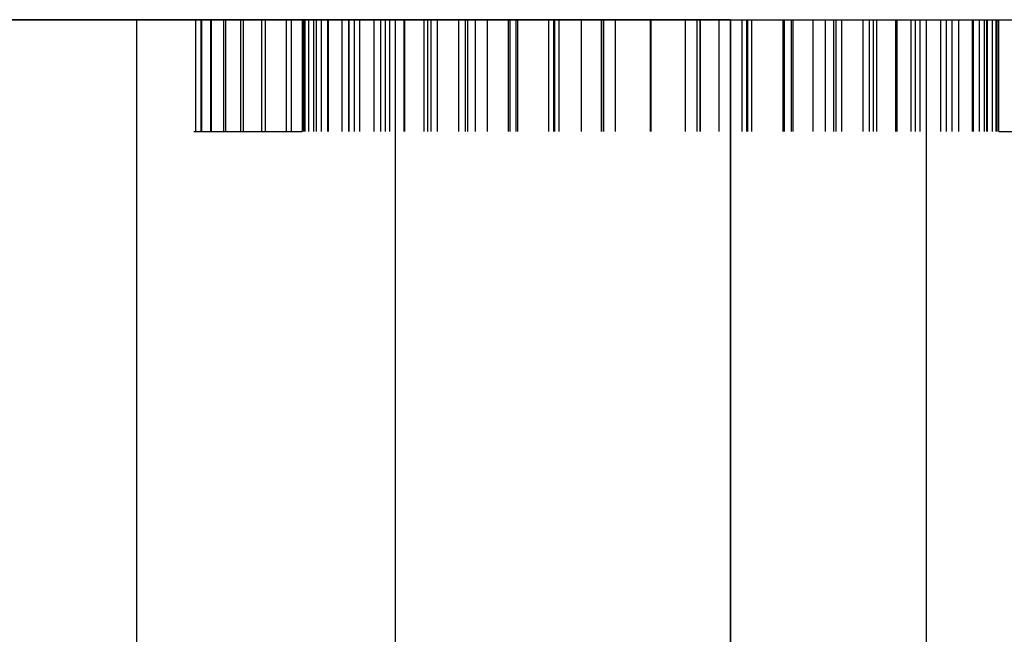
# Model space of a CAD drawing. Header units: millimetres. Extents: x -88 to 88, y -12 to 103.
# Tile 56 of 256: x -58.281 to -57.386, y 11.881 to 12.44. Entities that reach past the tile are written whole.
import ezdxf

# ---------------------------------------------------------------- set-up
doc = ezdxf.new("R2010")
doc.units = ezdxf.units.MM
doc.layers.add('Default', color=7, linetype='Continuous', true_color=0x000000)

msp = doc.modelspace()

# ---------------------------------------------------------------- linework, layer by layer
at = {"layer": 'Default', "color": 254, "true_color": 0xcad1ee}
for points in [[(-57.63468, 12.43979), (-58.71418, 12.43979)], [(-58.51785, 12.43979), (-57.89443, 12.43979)], [(-58.17443, 6.31839), (-58.17443, 12.43979)], [(-58.12087, 12.33819), (-58.12087, 12.43979)], [(-58.12087, 12.33819), (-58.12087, 12.43979)], [(-58.11581, 12.33819), (-58.11581, 12.43979)], [(-58.11537, 12.33819), (-58.11537, 12.43979)], [(-58.10723, 12.33819), (-58.10723, 12.43979)], [(-58.10635, 12.33819), (-58.10635, 12.43979)], [(-58.09514, 12.33819), (-58.09514, 12.43979)], [(-58.0936, 12.33819), (-58.0936, 12.43979)], [(-58.07974, 12.33819), (-58.07974, 12.43979)], [(-58.07733, 12.33819), (-58.07733, 12.43979)], [(-58.06083, 12.33819), (-58.06083, 12.43979)], [(-58.05731, 12.33819), (-58.05731, 12.43979)], [(-58.0384, 12.33819), (-58.0384, 12.43979)], [(-58.03378, 12.33819), (-58.03378, 12.43979)], [(-58.02411, 12.43979), (-58.02411, 12.33819)], [(-58.02403, 12.43979), (-57.39084, 12.43979)], [(-58.02257, 12.33819), (-58.02257, 12.43979)], [(-58.02147, 12.33819), (-58.02147, 12.43979)], [(-58.01817, 12.33819), (-58.01817, 12.43979)], [(-58.01355, 12.33819), (-58.01355, 12.43979)], [(-58.01091, 12.33819), (-58.01091, 12.43979)], [(-58.00651, 12.33819), (-58.00651, 12.43979)], [(-58.0008, 12.33819), (-58.0008, 12.43979)], [(-58.00014, 12.33819), (-58.00014, 12.43979)], [(-57.9876, 12.33819), (-57.9876, 12.43979)], [(-57.98166, 12.33819), (-57.98166, 12.43979)], [(-57.98144, 12.33819), (-57.98144, 12.43979)], [(-57.97639, 12.33819), (-57.97639, 12.43979)], [(-57.97155, 12.33819), (-57.97155, 12.43979)], [(-57.95857, 12.33819), (-57.95857, 12.43979)], [(-57.95264, 12.33819), (-57.95264, 12.43979)], [(-57.94824, 12.33819), (-57.94824, 12.43979)], [(-57.94428, 12.33819), (-57.94428, 12.43979)], [(-57.93948, 12.43979), (-57.93948, 11.30949)], [(-57.93152, 12.33819), (-57.93152, 12.43979)], [(-57.93086, 12.33819), (-57.93086, 12.43979)], [(-57.91305, 12.33819), (-57.91305, 12.43979)], [(-57.90997, 12.33819), (-57.90997, 12.43979)], [(-57.90689, 12.33819), (-57.90689, 12.43979)], [(-57.90096, 12.33819), (-57.90096, 12.43979)], [(-57.88182, 12.33819), (-57.88182, 12.43979)], [(-57.87567, 12.33819), (-57.87567, 12.43979)], [(-57.87347, 12.33819), (-57.87347, 12.43979)], [(-57.86665, 12.33819), (-57.86665, 12.43979)], [(-57.85565, 12.33819), (-57.85565, 12.43979)], [(-57.83652, 12.33819), (-57.83652, 12.43979)], [(-57.83498, 12.33819), (-57.83498, 12.43979)], [(-57.82949, 12.33819), (-57.82949, 12.43979)], [(-57.82817, 12.33819), (-57.82817, 12.43979)], [(-57.7998, 12.33819), (-57.7998, 12.43979)], [(-57.7954, 12.33819), (-57.7954, 12.43979)], [(-57.79452, 12.33819), (-57.79452, 12.43979)], [(-57.79056, 12.33819), (-57.79056, 12.43979)], [(-57.77011, 12.33819), (-57.77011, 12.43979)], [(-57.75208, 12.33819), (-57.75208, 12.43979)], [(-57.75186, 12.33819), (-57.75186, 12.43979)], [(-57.74988, 12.33819), (-57.74988, 12.43979)], [(-57.73932, 12.33819), (-57.73932, 12.43979)], [(-57.70743, 12.33819), (-57.70743, 12.43979)], [(-57.70743, 12.33819), (-57.70743, 12.43979)], [(-57.70699, 12.33819), (-57.70699, 12.43979)], [(-57.67577, 12.33819), (-57.67577, 12.43979)], [(-57.66499, 12.33819), (-57.66499, 12.43979)], [(-57.66235, 12.33819), (-57.66235, 12.43979)], [(-57.66191, 12.33819), (-57.66191, 12.43979)], [(-57.64498, 12.33819), (-57.64498, 12.43979)], [(-57.63468, 1.39079), (-57.63468, 12.43979)], [(-57.63468, 12.43979), (-57.63468, 6.31839)], [(-57.62431, 12.33819), (-57.62431, 12.43979)], [(-57.61991, 12.33819), (-57.61991, 12.43979)], [(-57.61903, 12.33819), (-57.61903, 12.43979)], [(-57.61551, 12.33819), (-57.61551, 12.43979)], [(-57.58692, 12.33819), (-57.58692, 12.43979)], [(-57.5856, 12.33819), (-57.5856, 12.43979)], [(-57.57945, 12.33819), (-57.57945, 12.43979)], [(-57.57791, 12.33819), (-57.57791, 12.43979)], [(-57.55965, 12.33819), (-57.55965, 12.43979)], [(-57.54844, 12.33819), (-57.54844, 12.43979)], [(-57.54096, 12.33819), (-57.54096, 12.43979)], [(-57.53876, 12.33819), (-57.53876, 12.43979)], [(-57.53348, 12.33819), (-57.53348, 12.43979)], [(-57.51413, 12.33819), (-57.51413, 12.43979)], [(-57.50841, 12.33819), (-57.50841, 12.43979)], [(-57.50468, 12.33819), (-57.50468, 12.43979)], [(-57.50185, 12.43979), (-56.87843, 12.43979)], [(-57.50182, 12.33819), (-57.50182, 12.43979)], [(-57.48444, 12.33819), (-57.48444, 12.43979)], [(-57.48334, 12.33819), (-57.48334, 12.43979)], [(-57.47059, 12.33819), (-57.47059, 12.43979)], [(-57.46663, 12.33819), (-57.46663, 12.43979)], [(-57.46245, 12.33819), (-57.46245, 12.43979)], [(-57.45688, 12.43979), (-57.45688, 11.30949)], [(-57.45651, 12.33819), (-57.45651, 12.43979)], [(-57.44354, 12.33819), (-57.44354, 12.43979)], [(-57.43848, 12.33819), (-57.43848, 12.43979)], [(-57.43342, 12.33819), (-57.43342, 12.43979)], [(-57.43342, 12.33819), (-57.43342, 12.43979)], [(-57.42727, 12.33819), (-57.42727, 12.43979)], [(-57.41473, 12.33819), (-57.41473, 12.43979)], [(-57.41407, 12.33819), (-57.41407, 12.43979)], [(-57.40835, 12.33819), (-57.40835, 12.43979)], [(-57.40396, 12.33819), (-57.40396, 12.43979)], [(-57.4022, 12.43979), (-57.4022, 12.33819)], [(-57.40132, 12.33819), (-57.40132, 12.43979)], [(-57.3967, 12.33819), (-57.3967, 12.43979)], [(-57.3934, 12.33819), (-57.3934, 12.43979)], [(-57.3923, 12.33819), (-57.3923, 12.43979)], [(-57.39076, 12.33819), (-57.39076, 12.43979)], [(-58.12257, 12.33819), (-58.02402, 12.33819)], [(-57.39085, 12.33819), (-57.2923, 12.33819)]]:
    msp.add_lwpolyline(points, dxfattribs=at)
at = {"layer": 'Default', "color": 254, "true_color": 0xcad1ee, "extrusion": (0, 1, 0)}
for points in [[(58.47288, -2.45031), (57.93948, -2.45031)], [(58.12263, 2.47224), (58.12176, 2.4946), (58.12038, 2.51501), (58.11955, 2.52421), (58.11862, 2.53272), (58.1175, 2.54114), (58.1161, 2.55002), (58.11435, 2.55942), (58.11231, 2.56896), (58.10999, 2.57857), (58.10743, 2.58817), (58.10465, 2.59771), (58.10168, 2.60711), (58.09854, 2.6163), (58.09526, 2.6252), (58.09179, 2.63394), (58.08807, 2.64267), (58.08408, 2.6514), (58.07983, 2.66011), (58.07531, 2.66882), (58.07054, 2.67752), (58.06513, 2.68682), (58.06021, 2.69491), (58.05602, 2.70139), (58.05133, 2.70823), (58.04614, 2.71542), (58.04045, 2.72298), (58.02756, 2.73918), (58.01267, 2.75681)], [(57.29224, 2.47224), (57.29312, 2.44956), (57.2938, 2.43882), (57.29465, 2.42849), (57.29562, 2.41876), (57.29674, 2.40959), (57.29807, 2.40052), (57.2997, 2.39113), (57.30165, 2.38142), (57.30387, 2.3717), (57.30636, 2.36197), (57.30913, 2.35222), (57.31224, 2.34229), (57.31567, 2.33224), (57.31929, 2.32239), (57.32295, 2.31308), (57.32672, 2.30418), (57.33074, 2.29534), (57.33501, 2.28656), (57.33952, 2.27784), (57.34428, 2.26919), (57.34929, 2.2606), (57.35455, 2.25208), (57.36005, 2.24361), (57.36586, 2.23516), (57.37198, 2.2267), (57.37838, 2.21826), (57.38502, 2.20991), (57.39184, 2.20168), (57.39881, 2.19361), (57.40589, 2.18577), (57.41302, 2.17818), (57.42024, 2.17085), (57.42762, 2.16374), (57.43516, 2.15686), (57.44285, 2.1502), (57.4507, 2.14376), (57.4587, 2.13755), (57.46686, 2.13156), (57.47518, 2.12579), (57.48365, 2.12025), (57.49227, 2.11493), (57.50106, 2.10983), (57.50999, 2.10496), (57.51926, 2.10024), (57.52878, 2.0957), (57.53825, 2.09147), (57.54731, 2.08769), (57.55619, 2.08428), (57.56533, 2.08106), (57.57474, 2.07804), (57.58442, 2.07522), (57.59436, 2.07259), (57.60457, 2.07016), (57.61504, 2.06793), (57.62578, 2.06589), (57.63355, 2.06463), (57.64201, 2.06349), (57.65114, 2.06247), (57.66095, 2.06158), (57.68262, 2.06017), (57.70699, 2.05925)], [(56.85998, 4.8028), (57.63468, 4.8028)], [(57.45688, -2.45031), (56.92348, -2.45031)], [(57.39076, 2.47158), (57.39115, 2.46316), (57.39169, 2.45484), (57.3924, 2.4466), (57.39327, 2.43845), (57.39429, 2.4304), (57.39548, 2.42244), (57.39683, 2.41456), (57.39833, 2.40678), (57.4, 2.39909), (57.40183, 2.3915), (57.40381, 2.38399), (57.40596, 2.37657), (57.40827, 2.36925), (57.41074, 2.36202), (57.41336, 2.35487), (57.41615, 2.34782), (57.41911, 2.34085), (57.42225, 2.33395), (57.42556, 2.32713), (57.42905, 2.32039), (57.4327, 2.31373), (57.43651, 2.30716), (57.44048, 2.30069), (57.4446, 2.29431), (57.44887, 2.28804), (57.45329, 2.28188), (57.45784, 2.27583), (57.46252, 2.26989), (57.46734, 2.26408), (57.47228, 2.2584), (57.47734, 2.25285), (57.48252, 2.24743), (57.48781, 2.24217), (57.49321, 2.23706), (57.49873, 2.23211), (57.50435, 2.22733), (57.51009, 2.2227), (57.51594, 2.21822), (57.52191, 2.21391), (57.52798, 2.20976), (57.53417, 2.20577), (57.54047, 2.20193), (57.54688, 2.19825), (57.5534, 2.19474), (57.56004, 2.19138), (57.56679, 2.18818), (57.57365, 2.18514), (57.58062, 2.18226), (57.58771, 2.17953), (57.5949, 2.17697), (57.60221, 2.17457), (57.60963, 2.17232), (57.61717, 2.17023), (57.62481, 2.16831), (57.63257, 2.16654), (57.64044, 2.16493), (57.64842, 2.16348), (57.65651, 2.16218), (57.66472, 2.16105), (57.67304, 2.16008), (57.68147, 2.15926), (57.69001, 2.15861), (57.69867, 2.15811), (57.70743, 2.15777)], [(57.29224, 2.47224), (57.29329, 2.44171), (57.294, 2.43156), (57.29498, 2.42167), (57.29624, 2.41181), (57.29775, 2.40199), (57.2995, 2.3922), (57.30142, 2.38261), (57.30356, 2.37306), (57.30592, 2.36358), (57.30851, 2.35415), (57.31135, 2.3448), (57.31443, 2.33552), (57.31773, 2.32632), (57.32127, 2.31721), (57.32501, 2.30821), (57.32898, 2.2993), (57.33315, 2.2905), (57.33754, 2.2818), (57.34223, 2.27304), (57.34713, 2.2644), (57.35224, 2.25589), (57.35755, 2.24749), (57.36315, 2.2391), (57.36895, 2.23084), (57.37493, 2.22272), (57.38109, 2.21473), (57.38764, 2.20659), (57.39437, 2.19859), (57.40127, 2.19075), (57.40835, 2.18306), (57.41562, 2.17553), (57.42306, 2.16817), (57.43068, 2.161), (57.43848, 2.15403), (57.44626, 2.14745), (57.45421, 2.14108), (57.46232, 2.13492), (57.47059, 2.12896), (57.4789, 2.12329), (57.48734, 2.11783), (57.49594, 2.11261), (57.50468, 2.10763), (57.51356, 2.10291), (57.52258, 2.09844), (57.53171, 2.09423), (57.54096, 2.09026), (57.55045, 2.08647), (57.56003, 2.08293), (57.56969, 2.07965), (57.57945, 2.07662), (57.58946, 2.07381), (57.59955, 2.07126), (57.6097, 2.06898), (57.61991, 2.06695), (57.63046, 2.06511), (57.64106, 2.06354), (57.65169, 2.06224), (57.66235, 2.06123), (57.67349, 2.06046), (57.70699, 2.05925)], [(57.69818, 1.8818), (57.68994, 1.88166), (57.68171, 1.88124), (57.6735, 1.88053), (57.66532, 1.87955), (57.65718, 1.87829), (57.64908, 1.87675), (57.64105, 1.87494), (57.63308, 1.87285), (57.62518, 1.87049), (57.61737, 1.86787), (57.60966, 1.86498), (57.60204, 1.86182), (57.59454, 1.85841), (57.58716, 1.85475), (57.57991, 1.85083), (57.5728, 1.84667), (57.56584, 1.84227), (57.55902, 1.83763), (57.55238, 1.83277), (57.5459, 1.82768), (57.53959, 1.82237), (57.53348, 1.81685), (57.52755, 1.81112), (57.52183, 1.8052), (57.51631, 1.79908), (57.511, 1.79278), (57.50591, 1.7863), (57.50104, 1.77965), (57.49641, 1.77284), (57.49201, 1.76588), (57.48785, 1.75876), (57.48393, 1.75151), (57.48027, 1.74413), (57.47685, 1.73663), (57.4737, 1.72902), (57.47081, 1.72131), (57.46818, 1.7135), (57.46583, 1.7056), (57.46374, 1.69763), (57.46192, 1.68959), (57.46039, 1.6815), (57.45912, 1.67336), (57.45814, 1.66518), (57.45744, 1.65697), (57.45702, 1.64874), (57.45688, 1.6405)]]:
    msp.add_lwpolyline(points, dxfattribs=at)
at = {"layer": 'Default', "color": 254, "true_color": 0xcad1ee, "extrusion": (2.33039e-14, 1, 5.78621e-14)}
msp.add_lwpolyline([(57.70699, 2.05925), (57.73027, 2.06013), (57.75159, 2.06153), (57.77033, 2.06333), (57.7792, 2.06446), (57.78832, 2.06584), (57.79777, 2.06751), (57.80734, 2.06949), (57.817, 2.07176), (57.82677, 2.07434), (57.83686, 2.07729), (57.84719, 2.08059), (57.85735, 2.08409), (57.8669, 2.08761), (57.87597, 2.09123), (57.88496, 2.09512), (57.89385, 2.09928), (57.90266, 2.10371), (57.91138, 2.1084), (57.92002, 2.11337), (57.92856, 2.11861), (57.93702, 2.12412), (57.94545, 2.12995), (57.95388, 2.13614), (57.96226, 2.14264), (57.97053, 2.14938), (57.97864, 2.15633), (57.98655, 2.16343), (57.99421, 2.17064), (58.00156, 2.17789), (58.00865, 2.18522), (58.01554, 2.1927), (58.02224, 2.20033), (58.02875, 2.2081), (58.03507, 2.21602), (58.04119, 2.22409), (58.04712, 2.23231), (58.05286, 2.24067), (58.05841, 2.24918), (58.06376, 2.25784), (58.06892, 2.26665), (58.07389, 2.2756), (58.07877, 2.28494), (58.08352, 2.29458), (58.08794, 2.30405), (58.09183, 2.31289), (58.09536, 2.32157), (58.09876, 2.33077), (58.10201, 2.34036), (58.10508, 2.35018), (58.10791, 2.36008), (58.11047, 2.36991), (58.11272, 2.37952), (58.11463, 2.38875), (58.11627, 2.39793), (58.11772, 2.40747), (58.11899, 2.41737), (58.12008, 2.42763), (58.12099, 2.43824), (58.12172, 2.44922), (58.12263, 2.47224)], dxfattribs=at)
at = {"layer": 'Default', "color": 254, "true_color": 0xcad1ee, "extrusion": (1, 0, 0)}
for points in [[(12.43979, 2.47224), (12.33819, 2.47224)], [(12.43979, 1.6405), (11.32219, 1.6405)], [(12.43979, -2.45031), (12.43979, 1.6405)], [(12.43979, -2.45031), (11.30949, -2.48978)], [(12.43979, 2.15777), (12.43979, 2.79112)], [(11.32219, 1.8818), (12.43979, 1.8818)], [(12.43979, 4.8028), (12.43979, 5.9458)], [(11.32219, 1.6405), (12.43979, 1.6405)], [(12.33819, 2.05926), (12.33819, 2.15777)], [(12.33819, 2.79112), (12.33819, 2.88963)]]:
    msp.add_lwpolyline(points, dxfattribs=at)
at = {"layer": 'Default', "color": 254, "true_color": 0xcad1ee, "extrusion": (1.21633e-13, 1, -1.31115e-14)}
msp.add_lwpolyline([(57.70743, 2.15777), (57.7287, 2.15853), (57.7393, 2.15919), (57.7446, 2.15964), (57.74988, 2.16019), (57.75501, 2.16083), (57.76013, 2.16156), (57.76524, 2.1624), (57.77034, 2.16333), (57.78048, 2.16545), (57.79056, 2.16789), (57.80044, 2.17058), (57.81022, 2.17355), (57.81991, 2.17683), (57.82949, 2.18042), (57.83899, 2.18435), (57.84836, 2.1886), (57.85758, 2.19316), (57.86665, 2.19801), (57.8755, 2.20313), (57.88418, 2.20854), (57.89267, 2.21424), (57.90096, 2.22022), (57.90894, 2.22642), (57.9167, 2.23289), (57.92423, 2.23962), (57.93152, 2.24661), (57.93868, 2.25396), (57.94557, 2.26155), (57.95221, 2.26936), (57.95857, 2.2774), (57.96478, 2.2858), (57.97069, 2.29439), (57.97633, 2.30318), (57.98166, 2.31215), (57.98673, 2.32132), (57.9915, 2.33066), (57.99597, 2.34014), (58.00014, 2.34975), (58.00396, 2.35937), (58.00748, 2.36911), (58.01068, 2.37895), (58.01355, 2.3889), (58.01486, 2.39392), (58.01609, 2.39896), (58.01722, 2.40402), (58.01826, 2.4091), (58.01921, 2.4142), (58.02006, 2.41931), (58.02082, 2.42444), (58.02147, 2.42958), (58.02203, 2.43481), (58.0225, 2.44005), (58.02321, 2.45054), (58.02411, 2.47158)], dxfattribs=at)
at = {"layer": 'Default', "color": 254, "true_color": 0xcad1ee, "extrusion": (7.22475e-14, 1, 1.73469e-14)}
msp.add_lwpolyline([(58.02411, 2.47158), (58.02316, 2.49601), (58.02257, 2.50413), (58.02178, 2.51197), (58.02077, 2.5198), (58.01957, 2.52759), (58.01817, 2.53536), (58.01662, 2.54295), (58.01489, 2.55051), (58.01299, 2.55802), (58.01091, 2.56549), (58.00867, 2.57284), (58.00625, 2.58014), (58.00362, 2.58737), (58.0008, 2.59451), (57.99778, 2.60152), (57.99457, 2.60843), (57.99117, 2.61526), (57.9876, 2.622), (57.98382, 2.62874), (57.97989, 2.63539), (57.9758, 2.64194), (57.97155, 2.64839), (57.96705, 2.65488), (57.9624, 2.66127), (57.95759, 2.66753), (57.95264, 2.67368), (57.94741, 2.67986), (57.94203, 2.68592), (57.93651, 2.69185), (57.93086, 2.69765), (57.92506, 2.70336), (57.91914, 2.70893), (57.91308, 2.71436), (57.90689, 2.71964), (57.9008, 2.7246), (57.89459, 2.7294), (57.88826, 2.73405), (57.88182, 2.73856), (57.87543, 2.74281), (57.86894, 2.74691), (57.86234, 2.75084), (57.85565, 2.75461), (57.84892, 2.75818), (57.84208, 2.76157), (57.83517, 2.76478), (57.82817, 2.7678), (57.82117, 2.77061), (57.81411, 2.77323), (57.80699, 2.77567), (57.7998, 2.77792), (57.79245, 2.78001), (57.78504, 2.78191), (57.7776, 2.78363), (57.77011, 2.78518), (57.76245, 2.78657), (57.75477, 2.78778), (57.74706, 2.78878), (57.73932, 2.78958), (57.73137, 2.79017), (57.70743, 2.79112)], dxfattribs=at)
at = {"layer": 'Default', "color": 254, "true_color": 0xcad1ee, "extrusion": (-3.90771e-14, 1, -1.70589e-14)}
msp.add_lwpolyline([(58.01267, 2.75681), (57.99612, 2.77386), (57.98909, 2.78081), (57.98233, 2.78723), (57.97885, 2.79039), (57.97518, 2.79362), (57.96724, 2.80027), (57.95816, 2.80742), (57.94899, 2.81432), (57.94038, 2.82045), (57.93157, 2.82635), (57.92256, 2.83202), (57.91335, 2.83746), (57.90377, 2.84275), (57.89386, 2.84786), (57.88399, 2.85264), (57.87454, 2.85691), (57.86527, 2.86078), (57.85572, 2.86444), (57.84589, 2.86788), (57.83577, 2.8711), (57.82537, 2.87411), (57.81468, 2.87691), (57.80296, 2.87964), (57.79246, 2.88186), (57.7838, 2.88343), (57.77456, 2.88483), (57.76475, 2.88606), (57.75435, 2.88712), (57.74338, 2.88801), (57.73183, 2.88872), (57.70699, 2.88964)], dxfattribs=at)
at = {"layer": 'Default', "color": 254, "true_color": 0xcad1ee, "extrusion": (1, -7.67386e-09, -6.15805e-17)}
msp.add_lwpolyline([(12.43979, 2.75681), (12.33819, 2.75681)], dxfattribs=at)
at = {"layer": 'Default', "color": 254, "true_color": 0xcad1ee, "extrusion": (-2.9425e-10, 1, -3.88411e-11)}
msp.add_lwpolyline([(57.69818, 1.8818), (57.70642, 1.88166), (57.71464, 1.88124), (57.72285, 1.88053), (57.73103, 1.87955), (57.73918, 1.87829), (57.74727, 1.87675), (57.75531, 1.87494), (57.76328, 1.87285), (57.77117, 1.87049), (57.77898, 1.86787), (57.7867, 1.86498), (57.79431, 1.86182), (57.80181, 1.85841), (57.80919, 1.85475), (57.81644, 1.85083), (57.82355, 1.84667), (57.83052, 1.84227), (57.83733, 1.83763), (57.84398, 1.83277), (57.85046, 1.82768), (57.85676, 1.82237), (57.86288, 1.81685), (57.8688, 1.81112), (57.87453, 1.8052), (57.88005, 1.79908), (57.88536, 1.79278), (57.89045, 1.7863), (57.89531, 1.77965), (57.89995, 1.77284), (57.90435, 1.76588), (57.90851, 1.75876), (57.91242, 1.75151), (57.91609, 1.74413), (57.9195, 1.73663), (57.92265, 1.72902), (57.92554, 1.72131), (57.92817, 1.7135), (57.93053, 1.7056), (57.93262, 1.69763), (57.93443, 1.68959), (57.93597, 1.6815), (57.93723, 1.67336), (57.93821, 1.66518), (57.93891, 1.65697), (57.93934, 1.64874), (57.93948, 1.6405)], dxfattribs=at)
at = {"layer": 'Default', "color": 254, "true_color": 0xcad1ee, "extrusion": (-7.228e-14, 1, -1.76302e-14)}
msp.add_lwpolyline([(57.39076, 2.47158), (57.39166, 2.45054), (57.39237, 2.44005), (57.39284, 2.43481), (57.3934, 2.42958), (57.39405, 2.42444), (57.39481, 2.41932), (57.39566, 2.4142), (57.39661, 2.4091), (57.39765, 2.40402), (57.39879, 2.39896), (57.40132, 2.3889), (57.40418, 2.37895), (57.40738, 2.3691), (57.41089, 2.35936), (57.41473, 2.34975), (57.41895, 2.34013), (57.42347, 2.33065), (57.4283, 2.32132), (57.43342, 2.31215), (57.43879, 2.3032), (57.44443, 2.29441), (57.45034, 2.28581), (57.45651, 2.2774), (57.46282, 2.26936), (57.46939, 2.26154), (57.47278, 2.25771), (57.47623, 2.25395), (57.47975, 2.25025), (57.48334, 2.24661), (57.48698, 2.24308), (57.49068, 2.23961), (57.49444, 2.23621), (57.49827, 2.23288), (57.50609, 2.22642), (57.51413, 2.22022), (57.52243, 2.21425), (57.53092, 2.20855), (57.53959, 2.20314), (57.54844, 2.19801), (57.55751, 2.19315), (57.56673, 2.1886), (57.5761, 2.18435), (57.5856, 2.18042), (57.59513, 2.17684), (57.60476, 2.17356), (57.61449, 2.17058), (57.62431, 2.16789), (57.63438, 2.16544), (57.64453, 2.16332), (57.64962, 2.16239), (57.65473, 2.16156), (57.65986, 2.16082), (57.66499, 2.16019), (57.67027, 2.15964), (57.67556, 2.15919), (57.68617, 2.15853), (57.70743, 2.15777)], dxfattribs=at)
at = {"layer": 'Default', "color": 254, "true_color": 0xcad1ee, "extrusion": (4.5511e-14, 1, 8.95778e-14)}
msp.add_lwpolyline([(57.70743, 2.79112), (57.68367, 2.79016), (57.67577, 2.78958), (57.66803, 2.78879), (57.66032, 2.78779), (57.65263, 2.78658), (57.64498, 2.78518), (57.63755, 2.78363), (57.63016, 2.7819), (57.62281, 2.78), (57.61551, 2.77792), (57.60827, 2.77567), (57.60108, 2.77324), (57.59396, 2.77062), (57.58692, 2.7678), (57.57997, 2.76479), (57.57311, 2.76157), (57.56634, 2.75818), (57.55965, 2.75461), (57.55297, 2.75083), (57.54638, 2.7469), (57.53988, 2.7428), (57.53348, 2.73856), (57.52705, 2.73406), (57.52072, 2.72941), (57.51451, 2.7246), (57.50841, 2.71964), (57.50224, 2.71435), (57.49619, 2.70892), (57.49026, 2.70335), (57.48444, 2.69765), (57.47874, 2.69185), (57.47316, 2.68592), (57.46773, 2.67987), (57.46245, 2.67368), (57.4575, 2.66754), (57.4527, 2.66126), (57.44805, 2.65488), (57.44354, 2.64839), (57.43925, 2.64194), (57.43509, 2.63539), (57.43109, 2.62875), (57.42727, 2.622), (57.42368, 2.61527), (57.42028, 2.60844), (57.41708, 2.60152), (57.41407, 2.59451), (57.41125, 2.58736), (57.40863, 2.58014), (57.4062, 2.57284), (57.40396, 2.56549), (57.40188, 2.55802), (57.39997, 2.55051), (57.39825, 2.54295), (57.3967, 2.53536), (57.3953, 2.52759), (57.3941, 2.5198), (57.39309, 2.51197), (57.3923, 2.50413), (57.39171, 2.49601), (57.39076, 2.47158)], dxfattribs=at)
at = {"layer": 'Default', "color": 254, "true_color": 0xcad1ee, "extrusion": (1.54206e-13, 1, 3.55623e-13)}
msp.add_lwpolyline([(57.70699, 2.88964), (57.68291, 2.88875), (57.67157, 2.88804), (57.66069, 2.88715), (57.65028, 2.88609), (57.64033, 2.88485), (57.63134, 2.88352), (57.62183, 2.88184), (57.61107, 2.87962), (57.60034, 2.8771), (57.5897, 2.87431), (57.5792, 2.87127), (57.56892, 2.86801), (57.55891, 2.86456), (57.54924, 2.86093), (57.53996, 2.85717), (57.53087, 2.85315), (57.52173, 2.84876), (57.51254, 2.84401), (57.50329, 2.83888), (57.49399, 2.83339), (57.48463, 2.82752), (57.47454, 2.82079), (57.46576, 2.81468), (57.45886, 2.80956), (57.45167, 2.80386), (57.44417, 2.79758), (57.43637, 2.79072), (57.42828, 2.78328), (57.41988, 2.77525), (57.4022, 2.75747)], dxfattribs=at)
at = {"layer": 'Default', "color": 254, "true_color": 0xcad1ee, "extrusion": (1, 4.26521e-09, -2.194e-17)}
msp.add_lwpolyline([(12.43979, 2.88964), (12.33819, 2.88964)], dxfattribs=at)
at = {"layer": 'Default', "color": 254, "true_color": 0xcad1ee, "extrusion": (-5.34535e-10, 1, 9.92333e-11)}
msp.add_lwpolyline([(57.45688, 1.6405), (57.45702, 1.64874), (57.45744, 1.65697), (57.45814, 1.66518), (57.45912, 1.67336), (57.46039, 1.6815), (57.46192, 1.68959), (57.46374, 1.69763), (57.46583, 1.7056), (57.46818, 1.7135), (57.47081, 1.72131), (57.4737, 1.72902), (57.47685, 1.73663), (57.48027, 1.74413), (57.48393, 1.75151), (57.48785, 1.75876), (57.49201, 1.76588), (57.49641, 1.77284), (57.50104, 1.77965), (57.50591, 1.7863), (57.511, 1.79278), (57.51631, 1.79908), (57.52183, 1.8052), (57.52755, 1.81112), (57.53348, 1.81685), (57.53959, 1.82237), (57.5459, 1.82768), (57.55238, 1.83277), (57.55902, 1.83763), (57.56584, 1.84227), (57.5728, 1.84667), (57.57991, 1.85083), (57.58716, 1.85475), (57.59454, 1.85841), (57.60204, 1.86182), (57.60966, 1.86498), (57.61737, 1.86787), (57.62518, 1.87049), (57.63308, 1.87285), (57.64105, 1.87494), (57.64908, 1.87675), (57.65718, 1.87829), (57.66532, 1.87955), (57.6735, 1.88053), (57.68171, 1.88124), (57.68994, 1.88166), (57.69818, 1.8818)], dxfattribs=at)
at = {"layer": 'Default', "color": 254, "true_color": 0xcad1ee, "extrusion": (1.20255e-20, 1, -9.6837e-11)}
msp.add_lwpolyline([(57.45688, 1.6405), (57.45688, -2.45031)], dxfattribs=at)
at = {"layer": 'Default', "color": 254, "true_color": 0xcad1ee, "extrusion": (1, -4.11478e-10, -1.43691e-11)}
msp.add_lwpolyline([(11.30949, -2.48978), (12.43979, -2.45031)], dxfattribs=at)
at = {"layer": 'Default', "color": 254, "true_color": 0xcad1ee, "extrusion": (1.67743e-13, 1, 6.46656e-14)}
msp.add_lwpolyline([(57.4022, 2.75747), (57.38798, 2.74064), (57.37533, 2.72468), (57.36972, 2.71725), (57.3646, 2.71019), (57.35968, 2.70304), (57.35468, 2.69537), (57.3496, 2.68714), (57.34468, 2.67865), (57.33993, 2.66995), (57.33537, 2.66112), (57.33103, 2.6522), (57.32694, 2.64325), (57.32311, 2.63435), (57.31957, 2.62553), (57.31627, 2.6167), (57.31318, 2.60771), (57.31028, 2.59854), (57.30758, 2.5892), (57.30508, 2.5797), (57.30278, 2.57003), (57.30055, 2.55949), (57.29876, 2.55017), (57.29751, 2.54254), (57.29638, 2.53431), (57.29538, 2.52547), (57.2945, 2.51603), (57.29312, 2.49534), (57.29224, 2.47224)], dxfattribs=at)
at = {"layer": 'Default', "color": 254, "true_color": 0xcad1ee, "extrusion": (4.4776e-13, 1, -1.73014e-13)}
msp.add_lwpolyline([(58.12263, 2.47224), (58.12154, 2.50244), (58.12087, 2.51249), (58.11997, 2.52231), (58.11882, 2.53212), (58.11743, 2.54189), (58.11581, 2.55163), (58.114, 2.56111), (58.11197, 2.57054), (58.10972, 2.57992), (58.10723, 2.58924), (58.10454, 2.59841), (58.10163, 2.60752), (58.09849, 2.61656), (58.09514, 2.62552), (58.0916, 2.63434), (58.08785, 2.64308), (58.0839, 2.65172), (58.07974, 2.66027), (58.07532, 2.66885), (58.07069, 2.67732), (58.06586, 2.68567), (58.06083, 2.69391), (58.05553, 2.70215), (58.05002, 2.71025), (58.04431, 2.71821), (58.0384, 2.72602), (58.03215, 2.73386), (58.01267, 2.75681)], dxfattribs=at)
at = {"layer": 'Default', "color": 254, "true_color": 0xcad1ee, "extrusion": (4.4681e-14, 1, 6.64723e-14)}
msp.add_lwpolyline([(57.70699, 2.05925), (57.74066, 2.06046), (57.75186, 2.06123), (57.76257, 2.06224), (57.77326, 2.06354), (57.78391, 2.06511), (57.79452, 2.06695), (57.80473, 2.06898), (57.81488, 2.07126), (57.82497, 2.07381), (57.83498, 2.07662), (57.84473, 2.07965), (57.8544, 2.08294), (57.86398, 2.08648), (57.87347, 2.09026), (57.88277, 2.09423), (57.89196, 2.09845), (57.90103, 2.10291), (57.90997, 2.10763), (57.91877, 2.1126), (57.92742, 2.11782), (57.93592, 2.12328), (57.94428, 2.12896), (57.95255, 2.13491), (57.96066, 2.14108), (57.96861, 2.14745), (57.97639, 2.15403), (57.98419, 2.161), (57.99181, 2.16817), (57.99925, 2.17553), (58.00651, 2.18306), (58.01359, 2.19075), (58.0205, 2.19859), (58.02723, 2.20659), (58.03378, 2.21473), (58.03994, 2.22272), (58.04592, 2.23084), (58.05171, 2.2391), (58.05731, 2.24749), (58.06263, 2.25589), (58.06774, 2.2644), (58.07264, 2.27304), (58.07733, 2.2818), (58.08171, 2.2905), (58.08589, 2.2993), (58.08985, 2.30821), (58.0936, 2.31721), (58.09713, 2.32632), (58.10044, 2.33552), (58.10352, 2.3448), (58.10635, 2.35415), (58.10895, 2.36358), (58.11131, 2.37306), (58.11345, 2.38261), (58.11537, 2.3922), (58.11711, 2.40199), (58.11863, 2.41181), (58.11989, 2.42167), (58.12087, 2.43156), (58.12158, 2.44171), (58.12263, 2.47224)], dxfattribs=at)
at = {"layer": 'Default', "color": 254, "true_color": 0xcad1ee, "extrusion": (9.87067e-14, 1, 9.03731e-15)}
msp.add_lwpolyline([(58.02411, 2.47158), (58.02321, 2.45054), (58.0225, 2.44005), (58.02203, 2.43481), (58.02147, 2.42958), (58.02082, 2.42444), (58.02006, 2.41931), (58.01921, 2.4142), (58.01826, 2.4091), (58.01722, 2.40402), (58.01609, 2.39896), (58.01486, 2.39392), (58.01355, 2.3889), (58.01068, 2.37895), (58.00748, 2.36911), (58.00396, 2.35937), (58.00014, 2.34975), (57.99597, 2.34014), (57.9915, 2.33066), (57.98673, 2.32132), (57.98166, 2.31215), (57.97633, 2.30318), (57.97069, 2.29439), (57.96478, 2.2858), (57.95857, 2.2774), (57.95221, 2.26936), (57.94557, 2.26155), (57.93868, 2.25396), (57.93152, 2.24661), (57.92423, 2.23962), (57.9167, 2.23289), (57.90894, 2.22642), (57.90096, 2.22022), (57.89267, 2.21424), (57.88418, 2.20854), (57.8755, 2.20313), (57.86665, 2.19801), (57.85758, 2.19316), (57.84836, 2.1886), (57.83899, 2.18435), (57.82949, 2.18042), (57.81991, 2.17683), (57.81022, 2.17355), (57.80044, 2.17058), (57.79056, 2.16789), (57.78048, 2.16545), (57.77034, 2.16333), (57.76524, 2.1624), (57.76013, 2.16156), (57.75501, 2.16083), (57.74988, 2.16019), (57.7446, 2.15964), (57.7393, 2.15919), (57.7287, 2.15853), (57.70743, 2.15777)], dxfattribs=at)
at = {"layer": 'Default', "color": 254, "true_color": 0xcad1ee, "extrusion": (6.79014e-14, 1, -6.72939e-14)}
msp.add_lwpolyline([(57.70743, 2.79112), (57.73137, 2.79017), (57.73932, 2.78958), (57.74706, 2.78878), (57.75477, 2.78778), (57.76245, 2.78657), (57.77011, 2.78518), (57.7776, 2.78363), (57.78504, 2.78191), (57.79245, 2.78001), (57.7998, 2.77792), (57.80699, 2.77567), (57.81411, 2.77323), (57.82117, 2.77061), (57.82817, 2.7678), (57.83517, 2.76478), (57.84208, 2.76157), (57.84892, 2.75818), (57.85565, 2.75461), (57.86234, 2.75084), (57.86894, 2.74691), (57.87543, 2.74281), (57.88182, 2.73856), (57.88826, 2.73405), (57.89459, 2.7294), (57.9008, 2.7246), (57.90689, 2.71964), (57.91308, 2.71436), (57.91914, 2.70893), (57.92506, 2.70336), (57.93086, 2.69765), (57.93651, 2.69185), (57.94203, 2.68592), (57.94741, 2.67986), (57.95264, 2.67368), (57.95759, 2.66753), (57.9624, 2.66127), (57.96705, 2.65488), (57.97155, 2.64839), (57.9758, 2.64194), (57.97989, 2.63539), (57.98382, 2.62874), (57.9876, 2.622), (57.99117, 2.61526), (57.99457, 2.60843), (57.99778, 2.60152), (58.0008, 2.59451), (58.00362, 2.58737), (58.00625, 2.58014), (58.00867, 2.57284), (58.01091, 2.56549), (58.01299, 2.55802), (58.01489, 2.55051), (58.01662, 2.54295), (58.01817, 2.53536), (58.01957, 2.52759), (58.02077, 2.5198), (58.02178, 2.51197), (58.02257, 2.50413), (58.02316, 2.49601), (58.02411, 2.47158)], dxfattribs=at)
at = {"layer": 'Default', "color": 254, "true_color": 0xcad1ee, "extrusion": (-1.92553e-14, 1, 4.43126e-14)}
msp.add_lwpolyline([(58.01267, 2.75681), (57.99732, 2.7727), (57.98948, 2.78047), (57.98144, 2.78804), (57.97344, 2.7951), (57.96523, 2.80191), (57.95682, 2.8085), (57.94824, 2.81487), (57.93966, 2.82092), (57.93094, 2.82677), (57.92207, 2.83238), (57.91305, 2.83774), (57.90391, 2.8428), (57.89463, 2.84761), (57.88521, 2.85215), (57.87567, 2.85643), (57.86603, 2.86046), (57.85629, 2.86422), (57.84645, 2.86772), (57.83652, 2.87094), (57.82635, 2.87393), (57.8161, 2.87663), (57.80578, 2.87908), (57.7954, 2.88128), (57.78463, 2.88331), (57.77382, 2.88506), (57.76296, 2.88652), (57.75208, 2.88766), (57.74083, 2.88848), (57.72956, 2.88902), (57.70699, 2.88964)], dxfattribs=at)
at = {"layer": 'Default', "color": 254, "true_color": 0xcad1ee, "extrusion": (4.13902e-14, 1, -6.44094e-14)}
msp.add_lwpolyline([(57.70743, 2.15777), (57.68617, 2.15853), (57.67556, 2.15919), (57.67027, 2.15964), (57.66499, 2.16019), (57.65986, 2.16082), (57.65473, 2.16156), (57.64962, 2.16239), (57.64453, 2.16332), (57.63438, 2.16544), (57.62431, 2.16789), (57.61449, 2.17058), (57.60476, 2.17356), (57.59513, 2.17684), (57.5856, 2.18042), (57.5761, 2.18435), (57.56673, 2.1886), (57.55751, 2.19315), (57.54844, 2.19801), (57.53959, 2.20314), (57.53092, 2.20855), (57.52243, 2.21425), (57.51413, 2.22022), (57.50609, 2.22642), (57.49827, 2.23288), (57.49444, 2.23621), (57.49068, 2.23961), (57.48698, 2.24308), (57.48334, 2.24661), (57.47975, 2.25025), (57.47623, 2.25395), (57.47278, 2.25771), (57.46939, 2.26154), (57.46282, 2.26936), (57.45651, 2.2774), (57.45034, 2.28581), (57.44443, 2.29441), (57.43879, 2.3032), (57.43342, 2.31215), (57.4283, 2.32132), (57.42347, 2.33065), (57.41895, 2.34013), (57.41473, 2.34975), (57.41089, 2.35936), (57.40738, 2.3691), (57.40418, 2.37895), (57.40132, 2.3889), (57.39879, 2.39896), (57.39765, 2.40402), (57.39661, 2.4091), (57.39566, 2.4142), (57.39481, 2.41932), (57.39405, 2.42444), (57.3934, 2.42958), (57.39284, 2.43481), (57.39237, 2.44005), (57.39166, 2.45054), (57.39076, 2.47158)], dxfattribs=at)
at = {"layer": 'Default', "color": 254, "true_color": 0xcad1ee, "extrusion": (-5.91371e-14, 1, -1.03082e-13)}
msp.add_lwpolyline([(57.39076, 2.47158), (57.39171, 2.49601), (57.3923, 2.50413), (57.39309, 2.51197), (57.3941, 2.5198), (57.3953, 2.52759), (57.3967, 2.53536), (57.39825, 2.54295), (57.39997, 2.55051), (57.40188, 2.55802), (57.40396, 2.56549), (57.4062, 2.57284), (57.40863, 2.58014), (57.41125, 2.58736), (57.41407, 2.59451), (57.41708, 2.60152), (57.42028, 2.60844), (57.42368, 2.61527), (57.42727, 2.622), (57.43109, 2.62875), (57.43509, 2.63539), (57.43925, 2.64194), (57.44354, 2.64839), (57.44805, 2.65488), (57.4527, 2.66126), (57.4575, 2.66754), (57.46245, 2.67368), (57.46773, 2.67987), (57.47316, 2.68592), (57.47874, 2.69185), (57.48444, 2.69765), (57.49026, 2.70335), (57.49619, 2.70892), (57.50224, 2.71435), (57.50841, 2.71964), (57.51451, 2.7246), (57.52072, 2.72941), (57.52705, 2.73406), (57.53348, 2.73856), (57.53988, 2.7428), (57.54638, 2.7469), (57.55297, 2.75083), (57.55965, 2.75461), (57.56634, 2.75818), (57.57311, 2.76157), (57.57997, 2.76479), (57.58692, 2.7678), (57.59396, 2.77062), (57.60108, 2.77324), (57.60827, 2.77567), (57.61551, 2.77792), (57.62281, 2.78), (57.63016, 2.7819), (57.63755, 2.78363), (57.64498, 2.78518), (57.65263, 2.78658), (57.66032, 2.78779), (57.66803, 2.78879), (57.67577, 2.78958), (57.68367, 2.79016), (57.70743, 2.79112)], dxfattribs=at)
at = {"layer": 'Default', "color": 254, "true_color": 0xcad1ee, "extrusion": (5.37319e-14, 1, -5.8262e-14)}
msp.add_lwpolyline([(57.29224, 2.47224), (57.29329, 2.44171), (57.294, 2.43156), (57.29498, 2.42167), (57.29624, 2.41181), (57.29775, 2.40199), (57.2995, 2.3922), (57.30142, 2.38261), (57.30356, 2.37306), (57.30592, 2.36358), (57.30851, 2.35415), (57.31135, 2.3448), (57.31443, 2.33552), (57.31773, 2.32632), (57.32127, 2.31721), (57.32501, 2.30821), (57.32898, 2.2993), (57.33315, 2.2905), (57.33754, 2.2818), (57.34223, 2.27304), (57.34713, 2.2644), (57.35224, 2.25589), (57.35755, 2.24749), (57.36315, 2.2391), (57.36895, 2.23084), (57.37493, 2.22272), (57.38109, 2.21473), (57.38764, 2.20659), (57.39437, 2.19859), (57.40127, 2.19075), (57.40835, 2.18306), (57.41562, 2.17553), (57.42306, 2.16817), (57.43068, 2.161), (57.43848, 2.15403), (57.44626, 2.14745), (57.45421, 2.14108), (57.46232, 2.13492), (57.47059, 2.12896), (57.4789, 2.12329), (57.48734, 2.11783), (57.49594, 2.11261), (57.50468, 2.10763), (57.51356, 2.10291), (57.52258, 2.09844), (57.53171, 2.09423), (57.54096, 2.09026), (57.55045, 2.08647), (57.56003, 2.08293), (57.56969, 2.07965), (57.57945, 2.07662), (57.58946, 2.07381), (57.59955, 2.07126), (57.6097, 2.06898), (57.61991, 2.06695), (57.63046, 2.06511), (57.64106, 2.06354), (57.65169, 2.06224), (57.66235, 2.06123), (57.67349, 2.06046), (57.70699, 2.05925)], dxfattribs=at)
at = {"layer": 'Default', "color": 254, "true_color": 0xcad1ee, "extrusion": (3.85495e-14, 1, 8.89011e-14)}
msp.add_lwpolyline([(57.70699, 2.88964), (57.68442, 2.88903), (57.67316, 2.88849), (57.66191, 2.88766), (57.65114, 2.88652), (57.64039, 2.88506), (57.62969, 2.8833), (57.61903, 2.88128), (57.60866, 2.87906), (57.59834, 2.8766), (57.58809, 2.8739), (57.57791, 2.87094), (57.56797, 2.86778), (57.55813, 2.86436), (57.54839, 2.86065), (57.53876, 2.85665), (57.52933, 2.85238), (57.52003, 2.84782), (57.51086, 2.84301), (57.50182, 2.83796), (57.49281, 2.83263), (57.48394, 2.82708), (57.47521, 2.8213), (57.46663, 2.81531), (57.45804, 2.80895), (57.44964, 2.80237), (57.44142, 2.79554), (57.43342, 2.78848), (57.4254, 2.78095), (57.41757, 2.77323), (57.4022, 2.75747)], dxfattribs=at)
at = {"layer": 'Default', "color": 254, "true_color": 0xcad1ee, "extrusion": (-4.73425e-13, 1, -1.07773e-13)}
msp.add_lwpolyline([(57.4022, 2.75747), (57.3827, 2.73453), (57.37647, 2.72668), (57.37056, 2.71882), (57.36486, 2.7108), (57.35935, 2.70264), (57.35404, 2.69435), (57.34902, 2.68616), (57.34418, 2.67786), (57.33955, 2.66945), (57.33512, 2.66093), (57.33095, 2.65234), (57.327, 2.64364), (57.32326, 2.63484), (57.31973, 2.62596), (57.31638, 2.61694), (57.31325, 2.60785), (57.31033, 2.59869), (57.30763, 2.58946), (57.30515, 2.58014), (57.3029, 2.57076), (57.30087, 2.56133), (57.29906, 2.55185), (57.29743, 2.54211), (57.29605, 2.53234), (57.2949, 2.52253), (57.294, 2.51271), (57.29333, 2.50261), (57.29224, 2.47224)], dxfattribs=at)
at = {"layer": 'Default', "color": 254, "true_color": 0xcad1ee, "extrusion": (2.28323e-14, 1, 5.73875e-14)}
msp.add_lwpolyline([(57.70699, 2.05925), (57.74066, 2.06046), (57.75186, 2.06123), (57.76257, 2.06224), (57.77326, 2.06354), (57.78391, 2.06511), (57.79452, 2.06695), (57.80473, 2.06898), (57.81488, 2.07126), (57.82497, 2.07381), (57.83498, 2.07662), (57.84473, 2.07965), (57.8544, 2.08294), (57.86398, 2.08648), (57.87347, 2.09026), (57.88277, 2.09423), (57.89196, 2.09845), (57.90103, 2.10291), (57.90997, 2.10763), (57.91877, 2.1126), (57.92742, 2.11782), (57.93592, 2.12328), (57.94428, 2.12896), (57.95255, 2.13491), (57.96066, 2.14108), (57.96861, 2.14745), (57.97639, 2.15403), (57.98419, 2.161), (57.99181, 2.16817), (57.99925, 2.17553), (58.00651, 2.18306), (58.01359, 2.19075), (58.0205, 2.19859), (58.02723, 2.20659), (58.03378, 2.21473), (58.03994, 2.22272), (58.04592, 2.23084), (58.05171, 2.2391), (58.05731, 2.24749), (58.06263, 2.25589), (58.06774, 2.2644), (58.07264, 2.27304), (58.07733, 2.2818), (58.08171, 2.2905), (58.08589, 2.2993), (58.08985, 2.30821), (58.0936, 2.31721), (58.09713, 2.32632), (58.10044, 2.33552), (58.10352, 2.3448), (58.10635, 2.35415), (58.10895, 2.36358), (58.11131, 2.37306), (58.11345, 2.38261), (58.11537, 2.3922), (58.11711, 2.40199), (58.11863, 2.41181), (58.11989, 2.42167), (58.12087, 2.43156), (58.12158, 2.44171), (58.12263, 2.47224)], dxfattribs=at)
at = {"layer": 'Default', "color": 254, "true_color": 0xcad1ee, "extrusion": (-2.2388e-13, 1, 8.65069e-14)}
msp.add_lwpolyline([(58.12263, 2.47224), (58.12154, 2.50244), (58.12087, 2.51249), (58.11997, 2.52231), (58.11882, 2.53212), (58.11743, 2.54189), (58.11581, 2.55163), (58.114, 2.56111), (58.11197, 2.57054), (58.10972, 2.57992), (58.10723, 2.58924), (58.10454, 2.59841), (58.10163, 2.60752), (58.09849, 2.61656), (58.09514, 2.62552), (58.0916, 2.63434), (58.08785, 2.64308), (58.0839, 2.65172), (58.07974, 2.66027), (58.07532, 2.66885), (58.07069, 2.67732), (58.06586, 2.68567), (58.06083, 2.69391), (58.05553, 2.70215), (58.05002, 2.71025), (58.04431, 2.71821), (58.0384, 2.72602), (58.03215, 2.73386), (58.01267, 2.75681)], dxfattribs=at)
at = {"layer": 'Default', "color": 254, "true_color": 0xcad1ee, "extrusion": (3.614e-14, 1, -8.81509e-15)}
msp.add_lwpolyline([(57.70743, 2.15777), (57.7287, 2.15853), (57.7393, 2.15919), (57.7446, 2.15964), (57.74988, 2.16019), (57.75501, 2.16083), (57.76013, 2.16156), (57.76524, 2.1624), (57.77034, 2.16333), (57.78048, 2.16545), (57.79056, 2.16789), (57.80044, 2.17058), (57.81022, 2.17355), (57.81991, 2.17683), (57.82949, 2.18042), (57.83899, 2.18435), (57.84836, 2.1886), (57.85758, 2.19316), (57.86665, 2.19801), (57.8755, 2.20313), (57.88418, 2.20854), (57.89267, 2.21424), (57.90096, 2.22022), (57.90894, 2.22642), (57.9167, 2.23289), (57.92423, 2.23962), (57.93152, 2.24661), (57.93868, 2.25396), (57.94557, 2.26155), (57.95221, 2.26936), (57.95857, 2.2774), (57.96478, 2.2858), (57.97069, 2.29439), (57.97633, 2.30318), (57.98166, 2.31215), (57.98673, 2.32132), (57.9915, 2.33066), (57.99597, 2.34014), (58.00014, 2.34975), (58.00396, 2.35937), (58.00748, 2.36911), (58.01068, 2.37895), (58.01355, 2.3889), (58.01486, 2.39392), (58.01609, 2.39896), (58.01722, 2.40402), (58.01826, 2.4091), (58.01921, 2.4142), (58.02006, 2.41931), (58.02082, 2.42444), (58.02147, 2.42958), (58.02203, 2.43481), (58.0225, 2.44005), (58.02321, 2.45054), (58.02411, 2.47158)], dxfattribs=at)
at = {"layer": 'Default', "color": 254, "true_color": 0xcad1ee, "extrusion": (-3.63948e-14, 1, 1.25017e-13)}
msp.add_lwpolyline([(58.02411, 2.47158), (58.02316, 2.49601), (58.02257, 2.50413), (58.02178, 2.51197), (58.02077, 2.5198), (58.01957, 2.52759), (58.01817, 2.53536), (58.01662, 2.54295), (58.01489, 2.55051), (58.01299, 2.55802), (58.01091, 2.56549), (58.00867, 2.57284), (58.00625, 2.58014), (58.00362, 2.58737), (58.0008, 2.59451), (57.99778, 2.60152), (57.99457, 2.60843), (57.99117, 2.61526), (57.9876, 2.622), (57.98382, 2.62874), (57.97989, 2.63539), (57.9758, 2.64194), (57.97155, 2.64839), (57.96705, 2.65488), (57.9624, 2.66127), (57.95759, 2.66753), (57.95264, 2.67368), (57.94741, 2.67986), (57.94203, 2.68592), (57.93651, 2.69185), (57.93086, 2.69765), (57.92506, 2.70336), (57.91914, 2.70893), (57.91308, 2.71436), (57.90689, 2.71964), (57.9008, 2.7246), (57.89459, 2.7294), (57.88826, 2.73405), (57.88182, 2.73856), (57.87543, 2.74281), (57.86894, 2.74691), (57.86234, 2.75084), (57.85565, 2.75461), (57.84892, 2.75818), (57.84208, 2.76157), (57.83517, 2.76478), (57.82817, 2.7678), (57.82117, 2.77061), (57.81411, 2.77323), (57.80699, 2.77567), (57.7998, 2.77792), (57.79245, 2.78001), (57.78504, 2.78191), (57.7776, 2.78363), (57.77011, 2.78518), (57.76245, 2.78657), (57.75477, 2.78778), (57.74706, 2.78878), (57.73932, 2.78958), (57.73137, 2.79017), (57.70743, 2.79112)], dxfattribs=at)
at = {"layer": 'Default', "color": 254, "true_color": 0xcad1ee, "extrusion": (-1.92553e-13, 1, 2.2915e-13)}
msp.add_lwpolyline([(58.01267, 2.75681), (57.99732, 2.7727), (57.98948, 2.78047), (57.98144, 2.78804), (57.97344, 2.7951), (57.96523, 2.80191), (57.95682, 2.8085), (57.94824, 2.81487), (57.93966, 2.82092), (57.93094, 2.82677), (57.92207, 2.83238), (57.91305, 2.83774), (57.90391, 2.8428), (57.89463, 2.84761), (57.88521, 2.85215), (57.87567, 2.85643), (57.86603, 2.86046), (57.85629, 2.86422), (57.84645, 2.86772), (57.83652, 2.87094), (57.82635, 2.87393), (57.8161, 2.87663), (57.80578, 2.87908), (57.7954, 2.88128), (57.78463, 2.88331), (57.77382, 2.88506), (57.76296, 2.88652), (57.75208, 2.88766), (57.74083, 2.88848), (57.72956, 2.88902), (57.70699, 2.88964)], dxfattribs=at)
at = {"layer": 'Default', "color": 254, "true_color": 0xcad1ee, "extrusion": (-1.1892e-13, 1, 1.20004e-13)}
msp.add_lwpolyline([(57.70743, 2.15777), (57.68617, 2.15853), (57.67556, 2.15919), (57.67027, 2.15964), (57.66499, 2.16019), (57.65986, 2.16082), (57.65473, 2.16156), (57.64962, 2.16239), (57.64453, 2.16332), (57.63438, 2.16544), (57.62431, 2.16789), (57.61449, 2.17058), (57.60476, 2.17356), (57.59513, 2.17684), (57.5856, 2.18042), (57.5761, 2.18435), (57.56673, 2.1886), (57.55751, 2.19315), (57.54844, 2.19801), (57.53959, 2.20314), (57.53092, 2.20855), (57.52243, 2.21425), (57.51413, 2.22022), (57.50609, 2.22642), (57.49827, 2.23288), (57.49444, 2.23621), (57.49068, 2.23961), (57.48698, 2.24308), (57.48334, 2.24661), (57.47975, 2.25025), (57.47623, 2.25395), (57.47278, 2.25771), (57.46939, 2.26154), (57.46282, 2.26936), (57.45651, 2.2774), (57.45034, 2.28581), (57.44443, 2.29441), (57.43879, 2.3032), (57.43342, 2.31215), (57.4283, 2.32132), (57.42347, 2.33065), (57.41895, 2.34013), (57.41473, 2.34975), (57.41089, 2.35936), (57.40738, 2.3691), (57.40418, 2.37895), (57.40132, 2.3889), (57.39879, 2.39896), (57.39765, 2.40402), (57.39661, 2.4091), (57.39566, 2.4142), (57.39481, 2.41932), (57.39405, 2.42444), (57.3934, 2.42958), (57.39284, 2.43481), (57.39237, 2.44005), (57.39166, 2.45054), (57.39076, 2.47158)], dxfattribs=at)
at = {"layer": 'Default', "color": 254, "true_color": 0xcad1ee, "extrusion": (3.18849e-14, 1, 7.60736e-14)}
msp.add_lwpolyline([(57.70743, 2.79112), (57.68367, 2.79016), (57.67577, 2.78958), (57.66803, 2.78879), (57.66032, 2.78779), (57.65263, 2.78658), (57.64498, 2.78518), (57.63755, 2.78363), (57.63016, 2.7819), (57.62281, 2.78), (57.61551, 2.77792), (57.60827, 2.77567), (57.60108, 2.77324), (57.59396, 2.77062), (57.58692, 2.7678), (57.57997, 2.76479), (57.57311, 2.76157), (57.56634, 2.75818), (57.55965, 2.75461), (57.55297, 2.75083), (57.54638, 2.7469), (57.53988, 2.7428), (57.53348, 2.73856), (57.52705, 2.73406), (57.52072, 2.72941), (57.51451, 2.7246), (57.50841, 2.71964), (57.50224, 2.71435), (57.49619, 2.70892), (57.49026, 2.70335), (57.48444, 2.69765), (57.47874, 2.69185), (57.47316, 2.68592), (57.46773, 2.67987), (57.46245, 2.67368), (57.4575, 2.66754), (57.4527, 2.66126), (57.44805, 2.65488), (57.44354, 2.64839), (57.43925, 2.64194), (57.43509, 2.63539), (57.43109, 2.62875), (57.42727, 2.622), (57.42368, 2.61527), (57.42028, 2.60844), (57.41708, 2.60152), (57.41407, 2.59451), (57.41125, 2.58736), (57.40863, 2.58014), (57.4062, 2.57284), (57.40396, 2.56549), (57.40188, 2.55802), (57.39997, 2.55051), (57.39825, 2.54295), (57.3967, 2.53536), (57.3953, 2.52759), (57.3941, 2.5198), (57.39309, 2.51197), (57.3923, 2.50413), (57.39171, 2.49601), (57.39076, 2.47158)], dxfattribs=at)
at = {"layer": 'Default', "color": 254, "true_color": 0xcad1ee, "extrusion": (9.64378e-14, 1, 1.14879e-13)}
msp.add_lwpolyline([(57.70699, 2.88964), (57.68442, 2.88903), (57.67316, 2.88849), (57.66191, 2.88766), (57.65114, 2.88652), (57.64039, 2.88506), (57.62969, 2.8833), (57.61903, 2.88128), (57.60866, 2.87906), (57.59834, 2.8766), (57.58809, 2.8739), (57.57791, 2.87094), (57.56797, 2.86778), (57.55813, 2.86436), (57.54839, 2.86065), (57.53876, 2.85665), (57.52933, 2.85238), (57.52003, 2.84782), (57.51086, 2.84301), (57.50182, 2.83796), (57.49281, 2.83263), (57.48394, 2.82708), (57.47521, 2.8213), (57.46663, 2.81531), (57.45804, 2.80895), (57.44964, 2.80237), (57.44142, 2.79554), (57.43342, 2.78848), (57.4254, 2.78095), (57.41757, 2.77323), (57.4022, 2.75747)], dxfattribs=at)
at = {"layer": 'Default', "color": 254, "true_color": 0xcad1ee, "extrusion": (3.35476e-13, 1, 1.29328e-13)}
msp.add_lwpolyline([(57.4022, 2.75747), (57.3827, 2.73453), (57.37647, 2.72668), (57.37056, 2.71882), (57.36486, 2.7108), (57.35935, 2.70264), (57.35404, 2.69435), (57.34902, 2.68616), (57.34418, 2.67786), (57.33955, 2.66945), (57.33512, 2.66093), (57.33095, 2.65234), (57.327, 2.64364), (57.32326, 2.63484), (57.31973, 2.62596), (57.31638, 2.61694), (57.31325, 2.60785), (57.31033, 2.59869), (57.30763, 2.58946), (57.30515, 2.58014), (57.3029, 2.57076), (57.30087, 2.56133), (57.29906, 2.55185), (57.29743, 2.54211), (57.29605, 2.53234), (57.2949, 2.52253), (57.294, 2.51271), (57.29333, 2.50261), (57.29224, 2.47224)], dxfattribs=at)

doc.saveas('drawing.dxf')
